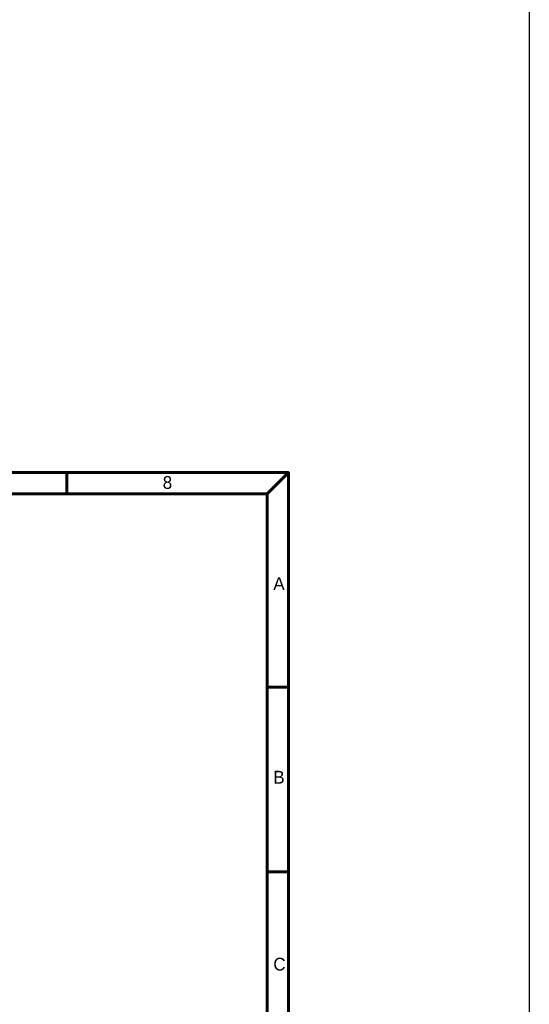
# Model space of a CAD drawing. Header units: inches. Extents: x 0 to 5766, y -2164 to 1330.
# Tile 217 of 217: x 5639 to 5766, y -45 to 201. Entities that reach past the tile are written whole.
import ezdxf

# ---------------------------------------------------------------- set-up
doc = ezdxf.new("R2010")
doc.units = ezdxf.units.IN
doc.header["$MEASUREMENT"] = 0
doc.layers.add('BORDER', color=7, linetype='Continuous')
doc.styles.add('標題欄', font='txt')

# ---------------------------------------------------------------- blocks, each defined once
blk = doc.blocks.new('A4-英文圖框-橫式')
at = {"layer": 'BORDER', "color": 123, "linetype": 'Continuous', "lineweight": 60, "ltscale": 25.4}
for p, q in [((2499.95, 183.5), (2499.95, 188.79)), ((2549.79, 183.5), (2555.09, 188.79)), ((2151.7, 183.5), (2549.79, 183.5)), ((2549.79, 183.5), (2549.79, -95.06)), ((2549.79, 135.31), (2555.09, 135.31)), ((2549.79, 89.23), (2555.09, 89.23))]:
    blk.add_line(p, q, dxfattribs=at)
blk.add_lwpolyline([(2151.7, 188.79), (2555.09, 188.79), (2555.09, -95.06), (2151.7, -95.06)], close=True, dxfattribs=at)
at = {"color": 60, "style": '標題欄'}
for s, p in [('8', (2523.79, 184.72)), ('A', (2551.33, 159.51)), ('B', (2551.33, 111.26)), ('C', (2551.33, 64.66))]:
    blk.add_text(s, height=3.18, dxfattribs=at).set_placement(p)
at = {"color": 3, "style": '標題欄'}
for s, p in [('A', (2551.33, 159.51)), ('B', (2551.33, 111.26)), ('C', (2551.33, 64.66))]:
    blk.add_text(s, height=3.18, dxfattribs=at).set_placement(p)

msp = doc.modelspace()

# ---------------------------------------------------------------- linework, layer by layer
at = {"color": 2}
msp.add_lwpolyline([(4763.887, 611.783), (5765.668, 611.783), (5765.668, -1153.638), (4763.887, -1153.638)], close=True, dxfattribs=at)

# ---------------------------------------------------------------- block references
msp.add_blockref('A4-英文圖框-橫式', (3150.581, -100.866))

doc.saveas('drawing.dxf')
